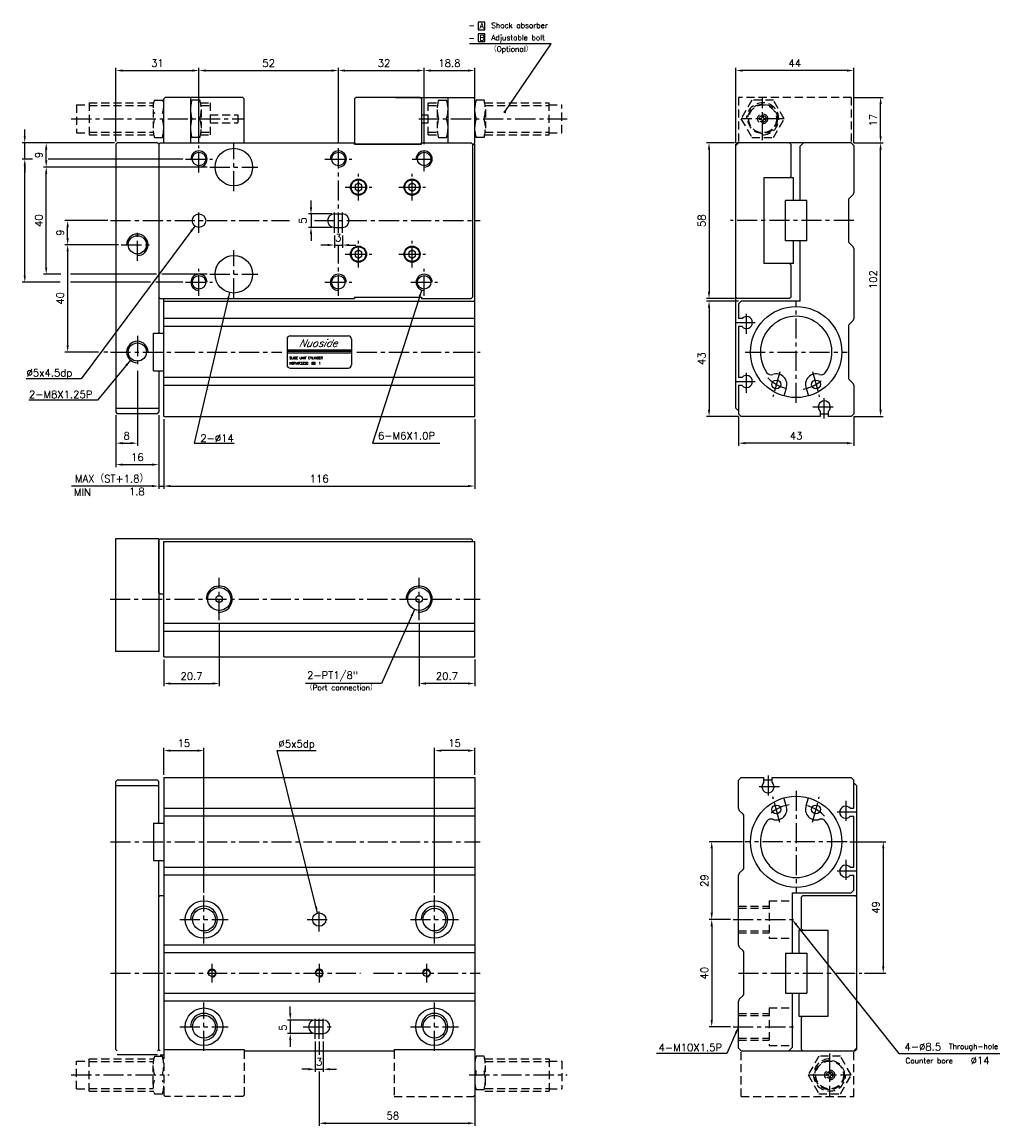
# Model space of a CAD drawing. Extents: x 11 to 578, y 9 to 422.
# Tile 2 of 2: x 213 to 578, y 9 to 421. Entities that reach past the tile are written whole.
import ezdxf
from ezdxf.enums import TextEntityAlignment as Align

# ---------------------------------------------------------------- set-up
doc = ezdxf.new("R2010")
doc.units = 0
doc.header["$LTSCALE"] = 6
doc.header["$MEASUREMENT"] = 0
doc.linetypes.add('CENTER', pattern=[2, 1.25, -0.25, 0.25, -0.25])
doc.linetypes.add('HIDDENX2', pattern=[0.75, 0.5, -0.25])
for name, color, linetype in [('CENTER', 1, 'CENTER'), ('DIM', 3, 'CONTINUOUS'), ('HIDDEN', 3, 'HIDDENX2'), ('PLINE', 2, 'CONTINUOUS')]:
    doc.layers.add(name, color=color, linetype=linetype)
doc.styles.add('AEH', font='SIMPLEX', dxfattribs={"bigfont": 'AE'})

msp = doc.modelspace()

# ---------------------------------------------------------------- linework, layer by layer
at = {"layer": 'CENTER'}
for p, q in [((489.53, 377), (489.53, 393)), ((231.6, 385), (295.7, 385)), ((361.25, 385), (416.6, 385)), ((497.53, 385), (481.53, 385)), ((279.25, 365), (279.25, 375)), ((292.25, 358), (292.25, 376)), ((331.25, 342.52), (331.25, 375)), ((363.25, 365.5), (363.25, 374.5)), ((274.25, 370), (284.25, 370)), ((283.25, 367), (301.25, 367)), ((326.25, 370), (336.25, 370)), ((358.75, 370), (367.75, 370)), ((338.75, 354.5), (338.75, 364.5)), ((358.75, 354.5), (358.75, 364.5)), ((333.75, 359.5), (343.75, 359.5)), ((353.75, 359.5), (363.75, 359.5)), ((279.25, 342.5), (279.25, 351.5)), ((329.75, 342.5), (329.75, 351.5)), ((332.75, 342.5), (332.75, 351.5)), ((246.25, 347), (313.04, 347)), ((322.38, 347), (384.1, 347)), ((523.53, 347), (477.53, 347)), ((256.25, 332), (256.25, 344)), ((250.25, 338), (262.25, 338)), ((338.75, 329.5), (338.75, 339.5)), ((358.75, 329.5), (358.75, 339.5)), ((292.25, 318), (292.25, 336)), ((331.25, 319), (331.25, 337.48)), ((333.75, 334.5), (343.75, 334.5)), ((353.75, 334.5), (363.75, 334.5)), ((279.25, 319), (279.25, 329)), ((283.25, 327), (301.25, 327)), ((363.25, 319), (363.25, 329)), ((274.25, 324), (284.25, 324)), ((326.25, 324), (336.25, 324)), ((358.25, 324), (368.25, 324)), ((483.53, 304.75), (483.53, 313.25)), ((502.03, 279), (502.03, 317)), ((479.28, 309), (487.78, 309)), ((256.25, 304), (256.25, 292)), ((246.25, 298), (310.1, 298)), ((338.1, 298), (384.1, 298)), ((483.03, 298), (521.03, 298)), ((483.53, 282.75), (483.53, 291.25)), ((495.9, 290.66), (493.39, 281.28)), ((508.13, 290.77), (510.67, 281.28)), ((479.28, 287), (487.78, 287)), ((512.53, 273.25), (512.53, 281.75)), ((508.28, 277.5), (516.78, 277.5)), ((286.8, 197.98), (286.8, 213.7)), ((361.4, 197.98), (361.4, 213.7)), ((246.05, 205.84), (384.1, 205.84)), ((491.53, 140.05), (491.53, 131.55)), ((495.78, 135.8), (487.28, 135.8)), ((495.93, 122.53), (493.39, 132.01)), ((502.03, 134.3), (502.03, 96.3)), ((508.16, 122.63), (510.67, 132.01)), ((520.53, 130.55), (520.53, 122.05)), ((524.78, 126.3), (516.28, 126.3)), ((246.25, 115.3), (384.1, 115.3)), ((521.03, 115.3), (483.03, 115.3)), ((520.53, 108.55), (520.53, 100.05)), ((524.78, 104.3), (516.28, 104.3)), ((281.1, 77.3), (281.1, 95.3)), ((367.1, 77.3), (367.1, 95.3)), ((324.1, 81.8), (324.1, 90.8)), ((272.1, 86.3), (290.1, 86.3)), ((319.6, 86.3), (328.6, 86.3)), ((358.1, 86.3), (376.1, 86.3)), ((478.53, 86.3), (502.53, 86.3)), ((246.25, 66.3), (339.46, 66.3)), ((344.39, 66.3), (384.1, 66.3)), ((480.53, 66.3), (526.53, 66.3)), ((281.1, 37.3), (281.1, 55.3)), ((367.1, 37.3), (367.1, 55.3)), ((322.6, 41.8), (322.6, 50.8)), ((324.1, 41.8), (324.1, 50.8)), ((325.6, 41.8), (325.6, 50.8)), ((272.1, 46.3), (290.1, 46.3)), ((318.1, 46.3), (330.1, 46.3)), ((358.1, 46.3), (376.1, 46.3)), ((478.53, 46.3), (502.53, 46.3)), ((514.53, 36.3), (514.53, 20.3)), ((231.6, 28.3), (268.1, 28.3)), ((380.1, 28.3), (416.6, 28.3)), ((506.53, 28.3), (522.53, 28.3))]:
    msp.add_line(p, q, dxfattribs=at)
at = {"layer": 'CENTER', "color": 1}
for p, q in [((284.1, 69.8), (284.1, 62.8)), ((324.1, 69.8), (324.1, 62.8)), ((364.1, 69.8), (364.1, 62.8))]:
    msp.add_line(p, q, dxfattribs=at)
at = {"layer": 'CENTER'}
for centre, start, end in [((502.03, 298.76), 224.4155, 257.5054), ((502.03, 298.76), 280.2365, 313.3185), ((502.03, 114.53), 100.2365, 133.3185), ((502.03, 114.53), 44.4155, 77.5054)]:
    msp.add_arc(centre, 14.82, start, end, dxfattribs=at)
at = {"layer": 'DIM'}
for p, q in [((383.44, 421.08), (383.44, 418.18)), ((385.94, 421.08), (383.44, 421.08)), ((385.94, 418.18), (385.94, 421.08)), ((383.44, 418.18), (385.94, 418.18)), ((385.94, 416.68), (383.44, 416.68)), ((383.44, 416.68), (383.44, 413.78)), ((385.94, 413.78), (385.94, 416.68)), ((410.58, 413), (380.16, 413)), ((383.44, 413.78), (385.94, 413.78)), ((393.35, 387.55), (410.58, 413)), ((248.25, 376.49), (248.25, 404)), ((279.25, 376), (279.25, 404)), ((331.25, 376), (331.25, 404)), ((363.25, 375.5), (363.25, 404)), ((382.1, 376.5), (382.1, 404)), ((479.53, 376), (479.53, 404)), ((523.53, 376), (523.53, 404)), ((250.75, 403), (276.75, 403)), ((281.75, 403), (328.75, 403)), ((333.75, 403), (360.75, 403)), ((365.75, 403), (379.6, 403)), ((521.03, 403), (482.03, 403)), ((523.53, 393), (534.53, 393)), ((533.53, 378.5), (533.53, 390.5)), ((214.25, 378.5), (214.25, 381)), ((247.75, 376), (213.25, 376)), ((214.25, 370), (214.25, 376)), ((479.03, 376), (468.53, 376)), ((523.53, 376), (534.53, 376)), ((222.25, 369.5), (222.25, 373.5)), ((469.53, 373.5), (469.53, 320.5)), ((533.53, 276.5), (533.53, 373.5)), ((217.19, 370), (213.25, 370)), ((214.25, 326.5), (214.25, 367.5)), ((214.25, 367.5), (214.25, 365)), ((282.25, 367), (221.25, 367)), ((273.25, 370), (223, 370)), ((222.25, 329.5), (222.25, 364.5)), ((321.04, 352), (321.04, 354.5)), ((245.25, 347), (229.25, 347)), ((328.75, 349.5), (320.04, 349.5)), ((321.04, 349.5), (321.04, 344.5)), ((230.25, 340.5), (230.25, 344.5)), ((277.75, 344.99), (235.3, 288)), ((328.75, 344.5), (320.04, 344.5)), ((321.04, 342), (321.04, 339.5)), ((249.25, 338), (229.25, 338)), ((327.25, 337.9), (324.75, 337.9)), ((329.75, 341.5), (329.75, 336.9)), ((329.75, 337.9), (332.75, 337.9)), ((332.75, 341.5), (332.75, 336.9)), ((335.25, 337.9), (337.75, 337.9)), ((230.25, 335.5), (230.25, 300.5)), ((227.65, 327), (221.25, 327)), ((263.35, 327), (231.25, 327)), ((282.25, 327), (265.35, 327)), ((227.46, 324), (213.25, 324)), ((261.11, 324), (231.25, 324)), ((273.25, 324), (263.11, 324)), ((290.64, 320.18), (277.45, 264)), ((362.33, 321.14), (343.96, 264)), ((479.03, 318), (468.53, 318)), ((480.53, 317), (468.53, 317)), ((469.53, 314.5), (469.53, 276.5)), ((241.74, 298), (229.25, 298)), ((245.25, 298), (243.74, 298)), ((253.7, 294.91), (241.38, 280)), ((256.25, 291), (256.25, 263)), ((235.3, 288), (214.73, 288)), ((241.38, 280), (215.78, 280)), ((248.25, 274.5), (248.25, 255)), ((264.25, 274.5), (264.25, 247)), ((266.1, 273), (266.1, 247)), ((382.1, 273), (382.1, 247)), ((480.53, 274), (468.53, 274)), ((480.53, 274), (480.53, 263)), ((523.53, 274), (523.53, 263)), ((523.53, 274), (534.53, 274)), ((250.75, 264), (253.75, 264)), ((277.45, 264), (292.37, 264)), ((343.96, 264), (369.14, 264)), ((521.03, 264), (483.03, 264)), ((250.75, 256), (261.75, 256)), ((261.75, 248), (231.66, 248)), ((264.25, 248), (266.1, 248)), ((268.6, 248), (379.6, 248)), ((359.65, 201.93), (347.3, 174.34)), ((286.8, 196.98), (286.8, 173.34)), ((361.4, 196.98), (361.4, 173.34)), ((266.1, 183.34), (266.1, 173.34)), ((382.1, 183.34), (382.1, 173.34)), ((268.6, 174.34), (284.3, 174.34)), ((347.3, 174.34), (318.99, 174.34)), ((379.6, 174.34), (363.9, 174.34)), ((266.1, 140.3), (266.1, 150.3)), ((268.6, 149.3), (278.6, 149.3)), ((281.1, 96.3), (281.1, 150.3)), ((323.49, 88.72), (308.36, 149.3)), ((367.1, 96.3), (367.1, 150.3)), ((379.6, 149.3), (369.6, 149.3)), ((382.1, 140.3), (382.1, 150.3)), ((482.03, 115.3), (469.53, 115.3)), ((470.53, 112.8), (470.53, 88.8)), ((522.03, 115.3), (535.53, 115.3)), ((534.53, 112.8), (534.53, 68.8)), ((477.53, 86.3), (469.53, 86.3)), ((470.53, 83.8), (470.53, 48.8)), ((502.09, 84.34), (540.35, 36.3)), ((527.53, 66.3), (535.53, 66.3)), ((313.3, 51.3), (313.3, 53.8)), ((321.6, 48.8), (312.3, 48.8)), ((313.3, 48.8), (313.3, 43.8)), ((477.53, 46.3), (469.53, 46.3)), ((321.6, 43.8), (312.3, 43.8)), ((313.3, 41.3), (313.3, 38.8)), ((479.53, 44.01), (476.16, 36.3)), ((322.6, 40.8), (322.6, 29.45)), ((324.1, 40.8), (324.1, 35.84)), ((325.6, 40.8), (325.6, 29.45)), ((382.1, 36.8), (382.1, 9.3)), ((476.16, 36.3), (449.92, 36.3)), ((540.35, 36.3), (578.05, 36.3)), ((320.1, 30.45), (317.6, 30.45)), ((322.6, 30.45), (325.6, 30.45)), ((324.1, 29.55), (324.1, 9.3)), ((328.1, 30.45), (330.6, 30.45)), ((326.6, 10.3), (379.6, 10.3))]:
    msp.add_line(p, q, dxfattribs=at)
at = {"layer": 'DIM', "color": 3}
msp.add_line((308.36, 149.3), (322.9, 149.3), dxfattribs=at)
at = {"layer": 'DIM', "const_width": 0.5}
msp.add_lwpolyline([(393.1, 387.55, 1), (393.6, 387.55, 1)], format="xyb", close=True, dxfattribs=at)
at = {"layer": 'DIM', "color": 2, "linetype": 'Continuous'}
for centre, radius in [((286.8, 205.84), 4.28), ((361.4, 205.84), 4.28), ((286.8, 205.84), 1.25), ((361.4, 205.84), 1.25)]:
    msp.add_circle(centre, radius, dxfattribs=at)
at = {"layer": 'DIM'}
for centre in [(286.8, 205.84), (361.4, 205.84)]:
    msp.add_arc(centre, 4.86, 265, 180, dxfattribs=at)
for points in [[(250.75, 403.41), (250.75, 402.58), (248.25, 403)], [(276.75, 403.41), (276.75, 402.58), (279.25, 403)], [(281.75, 403.41), (281.75, 402.58), (279.25, 403)], [(328.75, 403.41), (328.75, 402.58), (331.25, 403)], [(333.75, 403.41), (333.75, 402.58), (331.25, 403)], [(360.75, 403.41), (360.75, 402.58), (363.25, 403)], [(365.75, 403.41), (365.75, 402.58), (363.25, 403)], [(379.6, 403.41), (379.6, 402.58), (382.1, 403)], [(482.03, 403.41), (482.03, 402.58), (479.53, 403)], [(521.03, 403.41), (521.03, 402.58), (523.53, 403)], [(533.11, 390.5), (533.95, 390.5), (533.53, 393)], [(213.83, 378.5), (214.66, 378.5), (214.25, 376)], [(221.83, 373.5), (222.66, 373.5), (222.25, 376)], [(469.11, 373.5), (469.95, 373.5), (469.53, 376)], [(533.11, 378.5), (533.95, 378.5), (533.53, 376)], [(533.11, 373.5), (533.95, 373.5), (533.53, 376)], [(213.83, 367.5), (214.66, 367.5), (214.25, 370)], [(221.83, 369.5), (222.66, 369.5), (222.25, 367)], [(221.83, 364.5), (222.66, 364.5), (222.25, 367)], [(321.46, 352), (320.62, 352), (321.04, 349.5)], [(229.83, 344.5), (230.66, 344.5), (230.25, 347)], [(275.92, 343.24), (276.59, 342.74), (277.75, 344.99)], [(321.46, 342), (320.62, 342), (321.04, 344.5)], [(229.83, 340.5), (230.66, 340.5), (230.25, 338)], [(229.83, 335.5), (230.66, 335.5), (230.25, 338)], [(327.25, 338.32), (327.25, 337.48), (329.75, 337.9)], [(335.25, 338.32), (335.25, 337.48), (332.75, 337.9)], [(221.83, 329.5), (222.66, 329.5), (222.25, 327)], [(213.83, 326.5), (214.66, 326.5), (214.25, 324)], [(289.67, 317.84), (290.48, 317.65), (290.64, 320.18)], [(361.17, 318.89), (361.96, 318.63), (362.33, 321.14)], [(469.11, 320.5), (469.95, 320.5), (469.53, 318)], [(469.11, 314.5), (469.95, 314.5), (469.53, 317)], [(229.83, 300.5), (230.66, 300.5), (230.25, 298)], [(251.78, 293.25), (252.43, 292.72), (253.7, 294.91)], [(469.11, 276.5), (469.95, 276.5), (469.53, 274)], [(533.11, 276.5), (533.95, 276.5), (533.53, 274)], [(250.75, 264.41), (250.75, 263.58), (248.25, 264)], [(253.75, 264.41), (253.75, 263.58), (256.25, 264)], [(483.03, 264.41), (483.03, 263.58), (480.53, 264)], [(521.03, 264.41), (521.03, 263.58), (523.53, 264)], [(250.75, 256.41), (250.75, 255.58), (248.25, 256)], [(261.75, 256.41), (261.75, 255.58), (264.25, 256)], [(261.75, 248.41), (261.75, 247.58), (264.25, 248)], [(268.6, 248.41), (268.6, 247.58), (266.1, 248)], [(379.6, 248.41), (379.6, 247.58), (382.1, 248)], [(358.24, 199.82), (359, 199.48), (359.65, 201.93)], [(268.6, 174.76), (268.6, 173.92), (266.1, 174.34)], [(284.3, 174.76), (284.3, 173.92), (286.8, 174.34)], [(363.9, 174.76), (363.9, 173.92), (361.4, 174.34)], [(379.6, 174.76), (379.6, 173.92), (382.1, 174.34)], [(268.6, 149.72), (268.6, 148.88), (266.1, 149.3)], [(278.6, 149.72), (278.6, 148.88), (281.1, 149.3)], [(369.6, 149.72), (369.6, 148.88), (367.1, 149.3)], [(379.6, 149.72), (379.6, 148.88), (382.1, 149.3)], [(470.11, 112.8), (470.95, 112.8), (470.53, 115.3)], [(534.11, 112.8), (534.95, 112.8), (534.53, 115.3)], [(323.29, 91.25), (322.48, 91.05), (323.49, 88.72)], [(470.11, 88.8), (470.95, 88.8), (470.53, 86.3)], [(470.11, 83.8), (470.95, 83.8), (470.53, 86.3)], [(501.76, 84.08), (502.41, 84.6), (500.53, 86.3)], [(534.11, 68.8), (534.95, 68.8), (534.53, 66.3)], [(312.88, 51.3), (313.71, 51.3), (313.3, 48.8)], [(470.11, 48.8), (470.95, 48.8), (470.53, 46.3)], [(479.15, 44.18), (479.91, 43.84), (480.53, 46.3)], [(312.88, 41.3), (313.71, 41.3), (313.3, 43.8)], [(320.1, 30.86), (320.1, 30.03), (322.6, 30.45)], [(328.1, 30.86), (328.1, 30.03), (325.6, 30.45)], [(326.6, 10.72), (326.6, 9.88), (324.1, 10.3)], [(379.6, 10.72), (379.6, 9.88), (382.1, 10.3)]]:
    msp.add_solid(points, dxfattribs=at)
at = {"layer": 'HIDDEN'}
for p, q in [((262.6, 392), (265.6, 392)), ((279.6, 392), (276.6, 392)), ((368.6, 392), (371.6, 392)), ((385.6, 392), (382.6, 392)), ((480.53, 393), (480.53, 376)), ((522.53, 393), (480.53, 393)), ((522.53, 393), (522.53, 376)), ((233.6, 390.2), (233.6, 379.8)), ((233.6, 390.2), (238.3, 390.2)), ((238.3, 391), (262.35, 391)), ((238.3, 391), (238.3, 379)), ((238.3, 390), (262.19, 390)), ((262.1, 388.5), (262.1, 381.5)), ((266.1, 391), (265.84, 391)), ((266.1, 390), (266.01, 390)), ((276.1, 391), (276.35, 391)), ((276.1, 390), (276.19, 390)), ((279.84, 391), (283.4, 391)), ((280.01, 390), (283.4, 390)), ((280.1, 388.5), (280.1, 381.5)), ((283.4, 391), (283.4, 379)), ((364.8, 391), (368.35, 391)), ((364.8, 379), (364.8, 391)), ((364.8, 390), (368.19, 390)), ((368.1, 388.5), (368.1, 381.5)), ((371.84, 391), (372.1, 391)), ((372.01, 390.5), (372.1, 390.5)), ((382.1, 391), (382.35, 391)), ((382.1, 388.5), (382.19, 388.5)), ((385.84, 391), (409.9, 391)), ((386.01, 390), (409.9, 390)), ((386.1, 388.5), (386.1, 381.5)), ((409.9, 379), (409.9, 391)), ((409.9, 390.2), (414.6, 390.2)), ((414.6, 379.8), (414.6, 390.2)), ((283.4, 386.5), (293.7, 386.5)), ((283.4, 383.5), (293.7, 383.5)), ((293.7, 386.5), (293.7, 383.5)), ((362.25, 386.5), (364.8, 386.5)), ((362.25, 383.5), (364.8, 383.5)), ((488.29, 385.15), (489.06, 385.15)), ((488.29, 384.85), (489.06, 384.85)), ((489.38, 385.47), (489.38, 386.24)), ((489.38, 383.76), (489.38, 384.52)), ((489.68, 385.47), (489.68, 386.24)), ((489.68, 383.76), (489.68, 384.52)), ((490, 385.15), (490.77, 385.15)), ((490, 384.85), (490.77, 384.85)), ((233.6, 379.8), (238.3, 379.8)), ((238.3, 380), (262.19, 380)), ((238.3, 379), (262.35, 379)), ((266.1, 379), (265.84, 379)), ((266.1, 380), (266.01, 380)), ((276.1, 380), (276.19, 380)), ((276.1, 379), (276.35, 379)), ((279.84, 379), (283.4, 379)), ((280.01, 380), (283.4, 380)), ((364.8, 380), (368.19, 380)), ((364.8, 379), (368.35, 379)), ((371.84, 379), (372.1, 379)), ((372.01, 380.5), (372.1, 380.5)), ((382.1, 379), (382.35, 379)), ((385.84, 379), (409.9, 379)), ((386.01, 380), (409.9, 380)), ((409.9, 379.8), (414.6, 379.8)), ((262.6, 378), (265.6, 378)), ((279.6, 378), (276.6, 378)), ((368.6, 378), (371.6, 378)), ((382.1, 378.5), (382.19, 378.5)), ((385.6, 378), (382.6, 378)), ((480.53, 91.3), (491.93, 91.3)), ((491.93, 93.3), (500.53, 93.3)), ((480.53, 90.55), (491.93, 90.55)), ((480.53, 82.05), (491.93, 82.05)), ((480.53, 81.3), (491.93, 81.3)), ((491.93, 79.3), (500.53, 79.3)), ((480.53, 51.3), (491.93, 51.3)), ((480.53, 50.55), (491.93, 50.55)), ((491.93, 53.3), (500.53, 53.3)), ((480.53, 42.05), (491.93, 42.05)), ((480.53, 41.3), (491.93, 41.3)), ((481.53, 20.3), (481.53, 37.3)), ((491.93, 39.3), (500.53, 39.3)), ((523.53, 20.3), (523.53, 37.3)), ((233.6, 23.1), (233.6, 33.5)), ((233.6, 33.5), (238.3, 33.5)), ((238.3, 34.3), (262.35, 34.3)), ((238.3, 22.3), (238.3, 34.3)), ((238.3, 33.3), (262.19, 33.3)), ((262.6, 35.3), (265.6, 35.3)), ((266.1, 34.3), (265.84, 34.3)), ((266.1, 33.3), (266.01, 33.3)), ((382.1, 34.3), (382.35, 34.3)), ((382.1, 33.3), (382.19, 33.3)), ((385.6, 35.3), (382.6, 35.3)), ((385.84, 34.3), (409.9, 34.3)), ((386.01, 33.3), (409.9, 33.3)), ((409.9, 34.3), (409.9, 22.3)), ((409.9, 33.5), (414.6, 33.5)), ((414.6, 33.5), (414.6, 23.1)), ((262.1, 24.8), (262.1, 31.8)), ((386.1, 24.8), (386.1, 31.8)), ((514.38, 29.54), (514.38, 28.77)), ((514.68, 29.54), (514.68, 28.77)), ((514.06, 28.45), (513.29, 28.45)), ((514.06, 28.15), (513.29, 28.15)), ((514.38, 27.83), (514.38, 27.06)), ((514.68, 27.83), (514.68, 27.06)), ((515.77, 28.45), (515, 28.45)), ((515.77, 28.15), (515, 28.15)), ((233.6, 23.1), (238.3, 23.1)), ((238.3, 23.3), (262.19, 23.3)), ((238.3, 22.3), (262.35, 22.3)), ((266.1, 22.3), (265.84, 22.3)), ((266.1, 23.3), (266.01, 23.3)), ((382.1, 23.3), (382.19, 23.3)), ((382.1, 22.3), (382.35, 22.3)), ((385.6, 22.8), (382.6, 22.8)), ((385.84, 22.3), (409.9, 22.3)), ((386.01, 23.3), (409.9, 23.3)), ((409.9, 23.1), (414.6, 23.1)), ((481.53, 20.3), (523.53, 20.3))]:
    msp.add_line(p, q, dxfattribs=at)
at = {"layer": 'HIDDEN', "color": 3}
for p, q in [((491.93, 93.3), (491.93, 79.3)), ((491.93, 53.3), (491.93, 39.3)), ((266.1, 37.3), (266.1, 20.8)), ((296.1, 37.3), (296.1, 20.8)), ((352.1, 37.3), (352.1, 20.3)), ((382.1, 37.3), (381.6, 37.8)), ((382.1, 37.3), (382.1, 20.8)), ((262.6, 21.3), (265.6, 21.3)), ((266.1, 20.8), (266.6, 20.3)), ((296.1, 20.8), (295.6, 20.3)), ((382.1, 20.8), (381.6, 20.3)), ((295.6, 20.3), (266.6, 20.3)), ((352.1, 20.3), (381.6, 20.3))]:
    msp.add_line(p, q, dxfattribs=at)
at = {"layer": 'HIDDEN'}
for points in [[(485.49, 392), (481.45, 385), (485.49, 378), (493.57, 378), (497.61, 385), (493.57, 392)], [(518.57, 21.3), (522.61, 28.3), (518.57, 35.3), (510.49, 35.3), (506.45, 28.3), (510.49, 21.3)]]:
    msp.add_lwpolyline(points, close=True, dxfattribs=at)
for centre, radius in [((489.53, 385), 5.5), ((489.53, 385), 5.2), ((489.53, 385), 1.85), ((489.53, 385), 1.25), ((514.53, 28.3), 5.5), ((514.53, 28.3), 5.2), ((514.53, 28.3), 1.85), ((514.53, 28.3), 1.25)]:
    msp.add_circle(centre, radius, dxfattribs=at)
for centre, radius, start, end in [((268.6, 389.5), 6.5, 157.3801, 202.6199), ((259.6, 389.5), 6.5, 337.3801, 22.6199), ((288.6, 388.5), 12.5, 163.7398, 196.2602), ((267.6, 388.5), 12.5, 343.7398, 16.2602), ((380.6, 388.5), 12.5, 163.7398, 196.2602), ((359.6, 388.5), 12.5, 343.7398, 16.2602), ((394.6, 388.5), 12.5, 163.7398, 196.2602), ((373.6, 388.5), 12.5, 343.7398, 16.2602), ((274.6, 381.5), 12.5, 163.7398, 196.2602), ((253.6, 381.5), 12.5, 343.7398, 16.2602), ((288.6, 381.5), 12.5, 163.7398, 196.2602), ((267.6, 381.5), 12.5, 343.7398, 16.2602), ((380.6, 381.5), 12.5, 163.7398, 196.2602), ((359.6, 381.5), 12.5, 343.7398, 16.2602), ((394.6, 381.5), 12.5, 163.7398, 196.2602), ((373.6, 381.5), 12.5, 343.7398, 16.2602), ((489.53, 385), 0.496, 107.6204, 162.3796), ((489.53, 385), 0.496, 197.6204, 252.3796), ((489.53, 385), 0.496, 17.6204, 72.3796), ((489.53, 385), 0.496, 287.6204, 342.3796), ((274.6, 31.8), 12.5, 163.7398, 196.2602), ((253.6, 31.8), 12.5, 343.7398, 16.2602), ((394.6, 31.8), 12.5, 163.7398, 196.2602), ((373.6, 31.8), 12.5, 343.7398, 16.2602), ((394.6, 26.3), 12.5, 163.7398, 196.2602), ((373.6, 26.3), 12.5, 343.7398, 16.2602), ((514.53, 28.3), 0.496, 107.6204, 162.3796), ((514.53, 28.3), 0.496, 197.6204, 252.3796), ((514.53, 28.3), 0.496, 17.6204, 72.3796), ((514.53, 28.3), 0.496, 287.6204, 342.3796)]:
    msp.add_arc(centre, radius, start, end, dxfattribs=at)
at = {"layer": 'HIDDEN', "color": 3}
for centre, radius, start, end in [((489.53, 385), 6, 270, 180), ((514.53, 28.3), 6, 90, 0), ((268.6, 23.8), 6.5, 157.3801, 202.6199), ((259.6, 23.8), 6.5, 337.3801, 22.6199)]:
    msp.add_arc(centre, radius, start, end, dxfattribs=at)
at = {"layer": 'PLINE', "color": 2}
for p, q in [((266.1, 392.5), (266.6, 393)), ((266.1, 376), (266.1, 392.5)), ((295.6, 393), (266.6, 393)), ((276.1, 393), (276.1, 376)), ((296.1, 392.5), (295.6, 393)), ((296.1, 376), (296.1, 392.5)), ((337.25, 392.5), (337.75, 393)), ((337.25, 392.5), (337.25, 376)), ((361.75, 393), (337.75, 393)), ((352.6, 393), (381.6, 393)), ((362.25, 392.5), (361.75, 393)), ((362.25, 392.5), (362.25, 376)), ((372.1, 393), (372.1, 376)), ((382.1, 392.5), (381.6, 393)), ((382.1, 376), (382.1, 392.5)), ((248.25, 375.5), (248.75, 376)), ((248.25, 375.5), (248.25, 275.5)), ((263.75, 376), (248.75, 376)), ((263.75, 376), (264.25, 375.5)), ((264.75, 376), (264.25, 375.5)), ((264.25, 375.5), (264.25, 305)), ((264.25, 375.5), (264.25, 318.5)), ((264.75, 376), (337.25, 376)), ((296.1, 376), (337.25, 376)), ((337.25, 375.5), (337.25, 376)), ((337.25, 376), (337.75, 375.5)), ((337.25, 375.5), (362.25, 375.5)), ((361.75, 375.5), (337.75, 375.5)), ((361.75, 375.5), (362.25, 376)), ((362.25, 376), (380.75, 376)), ((362.25, 375.5), (362.25, 376)), ((380.75, 376), (381.25, 375.5)), ((381.25, 375.5), (381.25, 318.5)), ((381.25, 375.5), (382.1, 375.5)), ((382.1, 376), (381.6, 375.5)), ((382.1, 274), (382.1, 375.5)), ((480.53, 376), (479.53, 375)), ((479.53, 375.5), (480.03, 376)), ((479.53, 318.5), (479.53, 375.5)), ((479.53, 277), (479.53, 375)), ((522.53, 376), (480.03, 376)), ((499.53, 376), (500.03, 375.5)), ((500.03, 375.5), (500.03, 363.5)), ((503.53, 374.8), (504.73, 376)), ((503.53, 354.5), (503.53, 374.8)), ((523.53, 375), (522.53, 376)), ((523.53, 375), (523.53, 357.41)), ((501.03, 363), (490.03, 363)), ((490.03, 363), (490.03, 331)), ((500.03, 363.5), (499.53, 363)), ((501.03, 354.5), (501.03, 363)), ((498.03, 339.5), (498.03, 354.5)), ((506.03, 354.5), (498.03, 354.5)), ((506.03, 339.5), (506.03, 354.5)), ((521.53, 354.58), (521.53, 339.41)), ((521.82, 355.29), (523.24, 356.7)), ((329.75, 349.5), (332.75, 349.5)), ((329.75, 344.5), (332.75, 344.5)), ((506.03, 339.5), (498.03, 339.5)), ((501.03, 331), (501.03, 339.5)), ((503.53, 317), (503.53, 339.5)), ((523.24, 337.29), (521.82, 338.7)), ((523.53, 336.58), (523.53, 310.41)), ((501.03, 331), (490.03, 331)), ((499.53, 331), (500.03, 330.5)), ((500.03, 330.5), (500.03, 318.5)), ((264.25, 318.5), (264.75, 318)), ((264.75, 318), (337.25, 318)), ((266.1, 274), (266.1, 318)), ((337.25, 318.5), (362.25, 318.5)), ((337.25, 318.5), (337.25, 318)), ((362.25, 318.5), (362.25, 318)), ((362.25, 318), (380.75, 318)), ((380.75, 318), (381.25, 318.5)), ((479.53, 318.5), (480.03, 318)), ((499.53, 318), (480.03, 318)), ((500.03, 318.5), (499.53, 318)), ((266.1, 317), (382.1, 317)), ((480.53, 316), (481.53, 317)), ((480.53, 316), (480.53, 310.5)), ((503.53, 317), (481.53, 317)), ((382.1, 310.5), (266.1, 310.5)), ((481.85, 310.5), (480.53, 310.5)), ((523.24, 309.7), (521.82, 308.29)), ((262.25, 291), (262.25, 305)), ((262.25, 305), (266.1, 305)), ((382.1, 307.5), (266.1, 307.5)), ((480.53, 307.5), (480.53, 288.5)), ((481.85, 307.5), (480.53, 307.5)), ((521.53, 307.58), (521.53, 288.41)), ((262.25, 291), (266.1, 291)), ((264.25, 291.01), (264.25, 275.5)), ((382.1, 288.5), (266.1, 288.5)), ((481.85, 288.5), (480.53, 288.5)), ((382.1, 285.5), (266.1, 285.5)), ((480.53, 285.5), (480.53, 275)), ((481.85, 285.5), (480.53, 285.5)), ((521.82, 287.7), (523.24, 286.29)), ((523.53, 285.58), (523.53, 275)), ((248.25, 277), (264.25, 277)), ((480.53, 276), (479.53, 277)), ((248.25, 275.5), (248.75, 275)), ((263.75, 275), (248.75, 275)), ((263.75, 275), (264.25, 275.5)), ((266.1, 274), (382.1, 274)), ((480.53, 275), (481.53, 274)), ((511.03, 274), (481.53, 274)), ((511.03, 275.82), (511.03, 274)), ((511.03, 275), (514.03, 275)), ((514.03, 275.82), (514.03, 274)), ((522.53, 274), (514.03, 274)), ((522.53, 274), (523.53, 275)), ((248.05, 228.34), (248.05, 186.34)), ((264.25, 228.34), (248.05, 228.34)), ((264.25, 228.34), (264.25, 186.34)), ((264.25, 227.84), (264.75, 228.34)), ((264.25, 208.34), (264.25, 227.84)), ((264.75, 228.34), (380.75, 228.34)), ((266.1, 227.34), (382.1, 227.34)), ((266.1, 184.34), (266.1, 227.34)), ((381.25, 227.84), (380.75, 228.34)), ((381.25, 227.34), (381.25, 227.84)), ((382.1, 184.34), (382.1, 227.34)), ((264.25, 208.34), (264.75, 207.84)), ((264.75, 207.84), (266.1, 207.84)), ((266.1, 196.84), (382.1, 196.84)), ((266.1, 193.84), (382.1, 193.84)), ((264.25, 186.34), (248.05, 186.34)), ((266.1, 184.34), (382.1, 184.34)), ((248.25, 137.81), (248.75, 138.31)), ((248.25, 37.81), (248.25, 137.81)), ((248.25, 136.31), (264.25, 136.31)), ((263.75, 138.31), (248.75, 138.31)), ((263.75, 138.31), (264.25, 137.81)), ((264.25, 122.3), (264.25, 137.81)), ((266.1, 139.3), (382.1, 139.3)), ((266.1, 139.3), (266.1, 37.3)), ((382.1, 139.3), (382.1, 37.8)), ((481.53, 139.3), (480.53, 138.3)), ((480.53, 127.71), (480.53, 138.3)), ((481.53, 139.3), (490.03, 139.3)), ((490.03, 137.48), (490.03, 139.3)), ((493.03, 138.3), (490.03, 138.3)), ((493.03, 139.3), (522.53, 139.3)), ((493.03, 137.48), (493.03, 139.3)), ((523.53, 138.3), (522.53, 139.3)), ((523.53, 127.8), (523.53, 138.3)), ((523.53, 137.3), (524.53, 136.3)), ((524.53, 136.3), (524.53, 38.3)), ((522.21, 127.8), (523.53, 127.8)), ((482.24, 125.59), (480.82, 127.01)), ((482.53, 105.71), (482.53, 124.88)), ((522.21, 124.8), (523.53, 124.8)), ((523.53, 105.8), (523.53, 124.8)), ((262.25, 122.3), (262.25, 108.3)), ((262.25, 122.3), (266.1, 122.3)), ((262.25, 108.3), (266.1, 108.3)), ((264.25, 37.81), (264.25, 108.3)), ((480.82, 103.59), (482.24, 105.01)), ((522.21, 105.8), (523.53, 105.8)), ((480.53, 76.71), (480.53, 102.88)), ((522.21, 102.8), (523.53, 102.8)), ((523.53, 97.3), (523.53, 102.8)), ((264.25, 94.8), (264.75, 95.3)), ((264.25, 37.8), (264.25, 94.8)), ((264.75, 95.3), (266.1, 95.3)), ((500.53, 96.3), (500.53, 73.8)), ((500.53, 96.3), (522.53, 96.3)), ((504.03, 94.8), (504.53, 95.3)), ((504.03, 82.8), (504.03, 94.8)), ((504.53, 95.3), (524.03, 95.3)), ((523.53, 97.3), (522.53, 96.3)), ((524.53, 94.8), (524.03, 95.3)), ((524.53, 94.8), (524.53, 37.8)), ((504.53, 82.3), (504.03, 82.8)), ((503.03, 82.3), (514.03, 82.3)), ((503.03, 82.3), (503.03, 73.8)), ((514.03, 50.3), (514.03, 82.3)), ((480.82, 76.01), (482.24, 74.59)), ((482.53, 58.71), (482.53, 73.88)), ((498.03, 73.8), (498.03, 58.8)), ((498.03, 73.8), (506.03, 73.8)), ((506.03, 73.8), (506.03, 58.8)), ((482.24, 58.01), (480.82, 56.59)), ((498.03, 58.8), (506.03, 58.8)), ((500.53, 58.8), (500.53, 38.5)), ((503.03, 58.8), (503.03, 50.3)), ((480.53, 38.3), (480.53, 55.88)), ((503.03, 50.3), (514.03, 50.3)), ((504.03, 49.8), (504.53, 50.3)), ((504.03, 37.8), (504.03, 49.8)), ((248.25, 37.81), (248.75, 37.31)), ((263.75, 37.31), (264.25, 37.81)), ((264.75, 37.3), (264.25, 37.8)), ((266.1, 37.8), (296.1, 37.8)), ((296.1, 37.8), (296.1, 37.3)), ((296.1, 37.3), (352.1, 37.3)), ((296.1, 37.3), (327.25, 37.3)), ((352.1, 37.8), (382.1, 37.8)), ((352.1, 37.8), (352.1, 37.3)), ((480.53, 38.3), (481.53, 37.3)), ((481.53, 37.3), (524.03, 37.3)), ((500.53, 38.5), (499.33, 37.3)), ((504.53, 37.3), (504.03, 37.8)), ((523.53, 37.3), (524.53, 38.3)), ((524.53, 37.8), (524.03, 37.3)), ((263.75, 35.81), (248.75, 35.81))]:
    msp.add_line(p, q, dxfattribs=at)
at = {"layer": 'PLINE', "color": 3}
for p, q in [((312.1, 302.8), (312.1, 293.2)), ((313.3, 304), (334.9, 304)), ((336.1, 302.8), (336.1, 293.2)), ((312.1, 298.87), (336.1, 298.87)), ((312.1, 298.27), (336.1, 298.27)), ((312.1, 297.67), (336.1, 297.67)), ((313.3, 292), (334.9, 292))]:
    msp.add_line(p, q, dxfattribs=at)
at = {"layer": 'PLINE'}
for p, q in [((498.27, 284.43), (497.46, 281.62)), ((505.8, 284.43), (506.6, 281.62)), ((382.1, 127.71), (266.1, 127.71)), ((498.27, 128.87), (497.46, 131.67)), ((505.8, 128.87), (506.6, 131.67)), ((382.1, 124.88), (266.1, 124.88)), ((382.1, 105.71), (266.1, 105.71)), ((382.1, 102.88), (266.1, 102.88)), ((382.1, 76.71), (266.1, 76.71)), ((382.1, 73.88), (266.1, 73.88)), ((382.1, 58.71), (266.1, 58.71)), ((382.1, 55.88), (266.1, 55.88)), ((322.6, 48.8), (325.6, 48.8)), ((322.6, 43.8), (325.6, 43.8)), ((264.75, 35.8), (266.1, 35.8))]:
    msp.add_line(p, q, dxfattribs=at)
for points in [[(340, 360.22), (338.75, 360.94), (337.5, 360.22), (337.5, 358.78), (338.75, 358.05), (340, 358.78)], [(360, 360.22), (358.75, 360.94), (357.5, 360.22), (357.5, 358.78), (358.75, 358.05), (360, 358.78)], [(340, 335.22), (338.75, 335.94), (337.5, 335.22), (337.5, 333.78), (338.75, 333.05), (340, 333.78)], [(360, 335.22), (358.75, 335.94), (357.5, 335.22), (357.5, 333.78), (358.75, 333.05), (360, 333.78)]]:
    msp.add_lwpolyline(points, close=True, dxfattribs=at)
at = {"layer": 'PLINE', "color": 2}
for centre, radius in [((279.25, 370), 2.5), ((292.25, 367), 7), ((331.25, 370), 2.5), ((363.25, 370), 2.5), ((338.75, 359.5), 3), ((358.75, 359.5), 3), ((279.25, 347), 2.5), ((292.25, 327), 7), ((338.75, 334.5), 3), ((358.75, 334.5), 3), ((279.25, 324), 2.5), ((331.25, 324), 2.5), ((363.25, 324), 2.5)]:
    msp.add_circle(centre, radius, dxfattribs=at)
at = {"layer": 'PLINE'}
for centre, radius in [((338.75, 359.5), 2.75), ((358.75, 359.5), 2.75), ((256.25, 338), 3.38), ((338.75, 334.5), 2.75), ((358.75, 334.5), 2.75), ((502.03, 298), 17), ((256.25, 298), 3.38), ((494.63, 285.92), 1.63), ((509.43, 285.92), 1.63), ((502.03, 115.3), 17), ((494.63, 127.37), 1.63), ((509.43, 127.37), 1.63), ((281.1, 86.3), 7), ((367.1, 86.3), 7), ((281.1, 86.3), 4.25), ((324.1, 86.3), 2.5), ((367.1, 86.3), 4.25), ((284.1, 66.3), 1.25), ((324.1, 66.3), 1.25), ((364.1, 66.3), 1.25), ((281.1, 46.3), 7), ((281.1, 46.3), 4.25), ((367.1, 46.3), 7), ((367.1, 46.3), 4.25)]:
    msp.add_circle(centre, radius, dxfattribs=at)
at = {"layer": 'PLINE', "color": 3}
for centre, radius, start, end in [((279.25, 370), 3, 270, 180), ((331.25, 370), 3, 270, 180), ((363.25, 370), 3, 270, 180), ((256.25, 338), 4, 270, 180), ((279.25, 324), 3, 0, 270), ((331.25, 324), 3, 0, 270), ((363.25, 324), 3, 0, 270), ((256.25, 298), 4, 0, 270), ((313.3, 302.8), 1.2, 90, 180), ((334.9, 302.8), 1.2, 360, 90), ((313.3, 293.2), 1.2, 180, 270), ((334.9, 293.2), 1.2, 270, 360), ((281.1, 86.3), 5, 270, 180), ((367.1, 86.3), 5, 270, 180), ((284.1, 66.3), 1.5, 270, 180), ((324.1, 66.3), 1.5, 270, 180), ((364.1, 66.3), 1.5, 270, 180), ((281.1, 46.3), 5, 270, 180), ((367.1, 46.3), 5, 270, 180)]:
    msp.add_arc(centre, radius, start, end, dxfattribs=at)
at = {"layer": 'PLINE', "color": 2}
for centre, radius, start, end in [((522.53, 354.58), 1, 135, 180), ((522.53, 357.41), 1, 315, 0), ((329.75, 347), 2.5, 90, 270), ((332.75, 347), 2.5, 270, 90), ((522.53, 339.41), 1, 180, 225), ((522.53, 336.58), 1, 0, 45), ((483.53, 309), 2.25, 221.8103, 138.1897), ((522.53, 310.41), 1, 315, 0), ((522.53, 307.58), 1, 135, 180), ((483.53, 287), 2.25, 221.8103, 138.1897), ((522.53, 288.41), 1, 180, 225), ((522.53, 285.58), 1, 0, 45), ((512.53, 277.5), 2.25, 311.8103, 228.1897), ((491.53, 135.8), 2.25, 131.8103, 48.1897), ((481.53, 127.71), 1, 180, 225), ((520.53, 126.3), 2.25, 41.8103, 318.1897), ((481.53, 124.88), 1, 0, 45), ((481.53, 102.88), 1, 135, 180), ((481.53, 105.71), 1, 315, 0), ((520.53, 104.3), 2.25, 41.8103, 318.1897), ((481.53, 76.71), 1, 180, 225), ((481.53, 73.88), 1, 0, 45), ((481.53, 58.71), 1, 315, 0), ((481.53, 55.88), 1, 135, 180)]:
    msp.add_arc(centre, radius, start, end, dxfattribs=at)
at = {"layer": 'PLINE'}
for centre, radius, start, end in [((502.03, 298), 13.34, 324.6792, 215.3208), ((492.66, 291.36), 1.85, 215.3208, 289.9505), ((494.63, 285.92), 3.93, 337.6642, 109.9505), ((509.43, 285.92), 3.93, 70.0495, 202.3358), ((511.4, 291.36), 1.85, 250.0495, 324.6792), ((494.63, 127.37), 3.93, 250.0495, 22.3358), ((509.43, 127.37), 3.93, 157.6642, 289.9505), ((492.66, 121.94), 1.85, 70.0495, 144.6792), ((511.4, 121.94), 1.85, 35.3208, 109.9505), ((502.03, 115.3), 13.34, 144.6792, 35.3208), ((322.6, 46.3), 2.5, 90, 270), ((325.6, 46.3), 2.5, 270, 90)]:
    msp.add_arc(centre, radius, start, end, dxfattribs=at)

# ---------------------------------------------------------------- texts
at = {"layer": 'DIM', "style": 'AEH'}
for s, height, p in [('A', 2, (383.95, 418.65)), ('Shock absorber', 2, (388.29, 418.86)), ('- ', 2, (379.86, 418.86)), ('B', 2, (383.95, 414.25)), ('Adjustable bolt', 2, (388.29, 414.3)), ('- ', 2, (379.86, 414.12)), ('（Optional）', 2, (387.7, 410.01)), ('%%C5x4.5dp', 2.75, (214.9, 288.85)), ('2-M8X1.25P', 2.75, (215.81, 280.83)), ('6-M6X1.0P', 2.75, (346.02, 265.37)), ('2-%%C14', 2.75, (279.75, 264.45)), ('2-PT1/8"', 2.75, (319.57, 176.05)), ('（Port connection）', 2, (319.02, 171.8)), ('%%C5x5dp', 2.75, (308.89, 150.5)), ('4-M10X1.5P', 2.75, (450.7, 37.18)), ('4-%%C8.5', 2.75, (542.46, 37.44)), ('Through-hole', 2, (559.04, 37.98)), ('Counter bore', 2, (542.82, 32.65)), ('%%C14', 2.75, (567.11, 32.35))]:
    msp.add_text(s, height=height, dxfattribs=at).set_placement(p)
for s, p in [('31', (263.75, 405.75)), ('52', (305.25, 405.75)), ('32', (348.25, 405.75)), ('18.8', (372.67, 405.75)), ('44', (501.53, 405.75)), ('3', (331.25, 340.65)), ('8', (252.25, 266.75)), ('43', (502.03, 266.75)), ('16', (256.25, 258.75)), ('MAX（ST+1.8）', (246.81, 250.75)), ('116', (324.1, 250.75)), ('MIN', (235.78, 245.76)), ('1.8', (256.04, 245.93)), ('20.7', (276.45, 177.09)), ('20.7', (371.75, 177.09)), ('15', (273.6, 152.05)), ('15', (374.6, 152.05)), ('3', (324.1, 33.2)), ('58', (351.57, 13.12))]:
    msp.add_text(s, height=2.75, dxfattribs=at).set_placement(p, align=Align.MIDDLE_CENTER)
for s, p in [('17', (530.78, 384.5)), ('9', (219.5, 371.5)), ('40', (219.5, 347)), ('5', (317.99, 347.04)), ('58', (466.78, 347)), ('9', (227.5, 342.5)), ('102', (530.78, 325)), ('40', (227.5, 318)), ('43', (466.78, 295.5)), ('29', (467.78, 100.8)), ('49', (531.78, 90.8)), ('40', (467.78, 66.3)), ('5', (310.55, 45.98))]:
    msp.add_text(s, height=2.75, rotation=90, dxfattribs=at).set_placement(p, align=Align.MIDDLE_CENTER)
at = {"layer": 'DIM', "insert": (316.43, 302.7), "char_height": 2.75, "width": 29.7645, "attachment_point": 1, "style": 'AEH'}
msp.add_mtext('{\\Fsimplex,ae|c134;\\Q25;\\C0;Nuoside}', dxfattribs=at)
at = {"layer": 'PLINE', "color": 3, "style": 'AEH'}
for s, p in [('SLIDE UNIT CYLINDER ', (312.97, 295.37)), ('NDFMR3250  68  1', (312.97, 293.36))]:
    msp.add_text(s, height=0.88, dxfattribs=at).set_placement(p)

doc.saveas('drawing.dxf')
